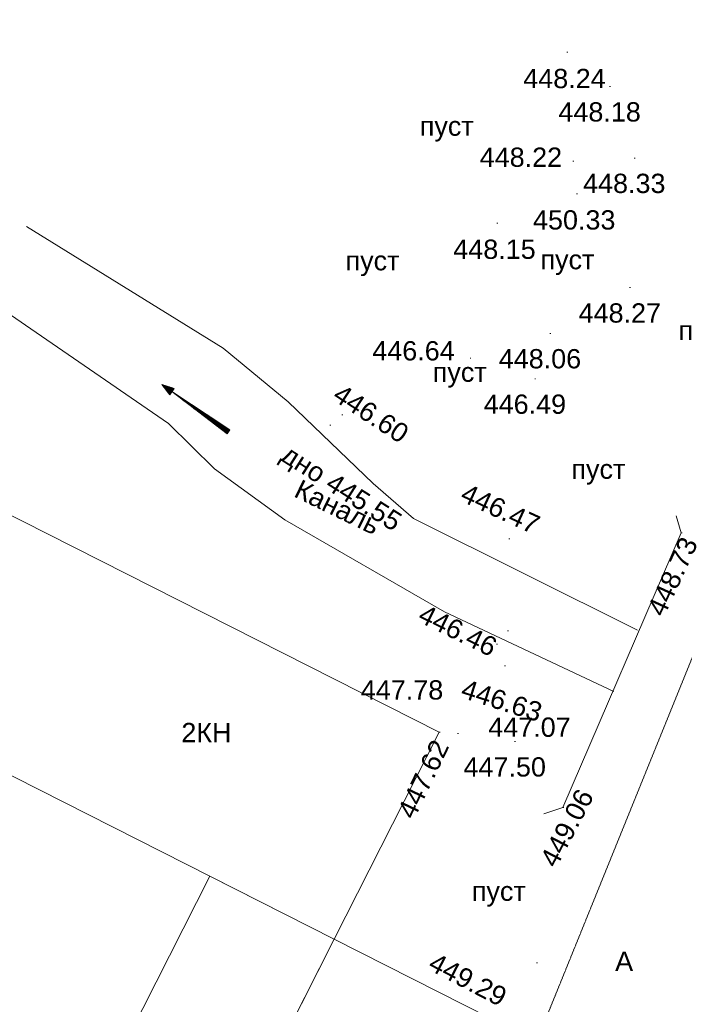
# Model space of a CAD drawing. Header units: millimetres. Extents: x 918404 to 1362154, y 4120617 to 4364104.
# Tile 120 of 256: x 991937 to 998830, y 4236314 to 4246523. Entities that reach past the tile are written whole.
import ezdxf

# ---------------------------------------------------------------- set-up
doc = ezdxf.new("R2010")
doc.units = ezdxf.units.MM
doc.header["$MEASUREMENT"] = 0
doc.linetypes.add('Д_ТРОТ_ТРУБА', pattern=[1.5, 0.75, -0.75])
for name, color, linetype, lineweight in [('(007) Здания_Ном._пера__7', 7, 'Continuous', 18), ('(008) Скульптуры_Ном._пера__7', 7, 'Continuous', 18), ('(025) Дорога_Ном._пера__7', 7, 'Continuous', 18), ('(027) Гидрография_Ном._пера__7', 7, 'Continuous', 18), ('0_Ном._пера__4', 4, 'Continuous', 18), ('0_Ном._пера__7', 7, 'Continuous', 18), ('DIMS_Ном._пера__7', 7, 'Continuous', 18), ('ВЫСОТА_Ном._пера__7', 7, 'Continuous', 18), ('ТОЧКИ_Ном._пера__5', 5, 'Continuous', 18)]:
    doc.layers.add(name, color=color, linetype=linetype, lineweight=lineweight)
doc.layers.add('DIMS', color=7, linetype='Continuous')
doc.styles.add('СГЕНЕРИР_СТИЛЬ_1', font='arial.ttf')
doc.styles.add('СГЕНЕРИР_СТИЛЬ_5', font='times.ttf')
doc.dimstyles.new('СГЕНЕРИР_СТИЛЬ__1', dxfattribs={"dimtxt": 129.999995, "dimasz": 95, "dimexe": 0.18, "dimexo": 100000, "dimgap": 0.09, "dimtad": 1, "dimdec": 0, "dimzin": 0, "dimdsep": 46, "dimtxsty": 'СГЕНЕРИР_СТИЛЬ_5', "dimblk": 'ARROWHEAD_6', "dimblk1": 'ARROWHEAD_6', "dimblk2": 'ARROWHEAD_6', "dimcen": 0.09, "dimclrd": 7, "dimclre": 7, "dimclrt": 7, "dimazin": 0, "dimtfac": 1, "dimtdec": 4, "dimtmove": 0, "dimatfit": 3, "dimfxl": 0, "dimtolj": 1, "dimtzin": 0, "dimarcsym": 0})

# ---------------------------------------------------------------- blocks, each defined once
blk = doc.blocks.new('*D1107', base_point=(295943, 4126322))
at = {"layer": 'DIMS_Ном._пера__7', "linetype": 'Continuous'}
for p, q in [((998408, 4248457), (998267, 4248447)), ((998399, 4248523), (998276, 4248381)), ((998337, 4248452), (998281, 4248501)), ((1003594, 4243892), (998337, 4248452)), ((1003655, 4243963), (1003532, 4243821)), ((1003523, 4243887), (1003664, 4243897)), ((1003650, 4243843), (1003594, 4243892))]:
    blk.add_line(p, q, dxfattribs=at)
at = {"layer": 'DIMS_Ном._пера__7', "insert": (1000862, 4246296), "char_height": 130, "attachment_point": 7, "rotation": 319.0581, "style": 'СГЕНЕРИР_СТИЛЬ_5'}
blk.add_mtext('{35м}', dxfattribs=at)
blk = doc.blocks.new('ARROWHEAD_6')
at = {"color": 0, "linetype": 'Continuous', "lineweight": 0}
for p, q in [((0, 0), (-1, 0)), ((-0.5, -0.5), (0.5, 0.5))]:
    blk.add_line(p, q, dxfattribs=at)

msp = doc.modelspace()

# ---------------------------------------------------------------- linework, layer by layer
at = {"layer": '(027) Гидрография_Ном._пера__7', "linetype": 'Continuous'}
for p, q in [((993492.8, 4242633.7), (993410, 4242741.6)), ((993410, 4242741.6), (993539.2, 4242699)), ((993516, 4242666.3), (993410, 4242741.6)), ((993513.1, 4242662.3), (993420.2, 4242728.3)), ((993518.9, 4242670.4), (993426, 4242736.4)), ((993510.2, 4242658.2), (993430.3, 4242714.9)), ((993521.8, 4242674.5), (993441.9, 4242731.2)), ((993524.7, 4242678.6), (993458.7, 4242725.5)), ((993527.6, 4242682.6), (993474.6, 4242720.3)), ((993530.5, 4242686.7), (993490.5, 4242715.1)), ((993507.3, 4242654.1), (993441.3, 4242701)), ((993504.4, 4242650), (993451.4, 4242687.7)), ((993501.5, 4242646), (993461.6, 4242674.3)), ((993498.6, 4242641.9), (993471.7, 4242661)), ((993495.7, 4242637.8), (993482.7, 4242647.1)), ((993539.2, 4242699), (993492.8, 4242633.7)), ((993533.4, 4242690.8), (993506.5, 4242709.9)), ((994103, 4242249.4), (993516, 4242666.3)), ((994117.4, 4242269.7), (993516, 4242666.3)), ((993516, 4242666.3), (994088.5, 4242229)), ((993536.3, 4242694.9), (993523.2, 4242704.1)), ((994100.1, 4242245.3), (993630.5, 4242578.9)), ((994105.9, 4242253.4), (993636.3, 4242587)), ((994108.8, 4242257.5), (993756.6, 4242507.7)), ((994097.2, 4242241.2), (993745, 4242491.4)), ((994111.7, 4242261.6), (993876.9, 4242428.4)), ((994094.3, 4242237.1), (993859.5, 4242403.9)), ((994091.4, 4242233.1), (993974, 4242316.5)), ((994114.6, 4242265.7), (993997.2, 4242349.1)), ((994088.5, 4242229), (994117.4, 4242269.7))]:
    msp.add_line(p, q, dxfattribs=at)
at = {"layer": '0_Ном._пера__4', "linetype": 'Continuous', "flags": 128}
for points in [[(998344.5, 4240192.7), (996019.9, 4241350.5), (995602.1, 4241715.3), (994722, 4242561.2), (994048.6, 4243117.6), (992008.7, 4244377.5)], [(998098.8, 4239557.4), (996341.9, 4240382.9), (994687.4, 4241335.5), (993957.7, 4241866.6), (993482, 4242336), (991452.7, 4243728.6)]]:
    msp.add_lwpolyline(points, dxfattribs=at)
at = {"layer": '0_Ном._пера__7', "linetype": 'Д_ТРОТ_ТРУБА', "flags": 128}
msp.add_lwpolyline([(1004502.2, 4253221), (1002296.8, 4248017.7), (1000970.5, 4244985.1), (996799.8, 4234699.9), (995330, 4231075.2)], dxfattribs=at)
at = {"layer": '0_Ном._пера__7', "linetype": 'Continuous', "flags": 128}
for points in [[(996286.4, 4239135.4), (995199.6, 4236988.5), (990604.5, 4239314.7), (991691.3, 4241461.6)], [(995199.6, 4236988.5), (993672.7, 4233972.3), (992380.6, 4234626.4), (993907.5, 4237642.6)], [(995199.6, 4236988.5), (991096.2, 4228882.7), (992714.2, 4228063.6), (996817.6, 4236169.4)]]:
    msp.add_lwpolyline(points, close=True, dxfattribs=at)
msp.add_lwpolyline([(997372.4, 4238288.9), (997569, 4238353.5), (998797.6, 4241201.5), (998746, 4241380)], dxfattribs=at)
at = {"layer": 'ТОЧКИ_Ном._пера__5', "linetype": 'Continuous'}
for p, q in [((997612, 4246184.8), (997622, 4246184.8)), ((998052.8, 4245829.5), (998062.8, 4245829.5)), ((998308.5, 4245088.1), (998318.5, 4245088.1)), ((997673.4, 4245056.9), (997683.4, 4245056.9)), ((997713.3, 4244718.8), (997723.3, 4244718.8)), ((996886.6, 4244414.5), (996896.6, 4244414.5)), ((998262.1, 4243744.4), (998272.1, 4243744.4)), ((997433.9, 4243269.8), (997443.9, 4243269.8)), ((996607.4, 4243015), (996617.4, 4243015)), ((997278, 4242798.7), (997288, 4242798.7)), ((995278.1, 4242426.8), (995288.1, 4242426.8)), ((995154.2, 4242317.9), (995164.2, 4242317.9)), ((998797.6, 4241201.5), (998807.6, 4241201.5)), ((997011.1, 4241140.7), (997021.1, 4241140.7)), ((996996.2, 4240185.6), (997006.2, 4240185.6)), ((996883.1, 4240048.7), (996893.1, 4240048.7)), ((996966, 4239823.8), (996976, 4239823.8)), ((996835.8, 4239404.7), (996845.8, 4239404.7)), ((996864.3, 4239233.8), (996874.3, 4239233.8)), ((996286.4, 4239135.4), (996296.4, 4239135.4)), ((996477.9, 4239122.4), (996487.9, 4239122.4)), ((997069, 4239037.5), (997079, 4239037.5)), ((997569, 4238353.5), (997579, 4238353.5)), ((997297.7, 4236742.3), (997307.7, 4236742.3))]:
    msp.add_line(p, q, dxfattribs=at)

# ---------------------------------------------------------------- texts
at = {"layer": '(007) Здания_Ном._пера__7', "linetype": 'Continuous', "insert": (993613.7, 4239031.3), "char_height": 200, "attachment_point": 7, "style": 'СГЕНЕРИР_СТИЛЬ_1'}
msp.add_mtext('{2КН}', dxfattribs=at)
at = {"layer": '(008) Скульптуры_Ном._пера__7', "linetype": 'Continuous', "char_height": 200, "attachment_point": 7, "style": 'СГЕНЕРИР_СТИЛЬ_1'}
for insert in [(996086.7, 4245258.9), (995316.8, 4243863.7), (997338.4, 4243874.7), (998770.2, 4243141.3), (996221.3, 4242707.6), (997659.3, 4241701.8), (996626.5, 4237326)]:
    msp.add_mtext('{пуст}', dxfattribs=dict(at, insert=insert))
at = {"layer": '(025) Дорога_Ном._пера__7', "linetype": 'Continuous', "insert": (998112.7, 4236660.1), "char_height": 200, "attachment_point": 7, "style": 'СГЕНЕРИР_СТИЛЬ_1'}
msp.add_mtext('{A}', dxfattribs=at)
at = {"layer": '(027) Гидрография_Ном._пера__7', "linetype": 'Continuous', "insert": (994767.3, 4241580.6), "char_height": 200, "attachment_point": 7, "rotation": 334.15962, "style": 'СГЕНЕРИР_СТИЛЬ_1'}
msp.add_mtext('{Каналь}', dxfattribs=at)
at = {"layer": 'ВЫСОТА_Ном._пера__7', "linetype": 'Continuous', "char_height": 200, "attachment_point": 4, "style": 'СГЕНЕРИР_СТИЛЬ_1'}
for s, insert in [('{448.24}', (997159.6, 4245911.7)), ('{448.18}', (997524.3, 4245565.7)), ('{448.22}', (996708.1, 4245095.7)), ('{448.33}', (997780, 4244824.3)), ('{450.33}', (997260.9, 4244445.6)), ('{448.15}', (996434.2, 4244141.4)), ('{448.27}', (997733.6, 4243480.7)), ('{446.64}', (995594.1, 4243088.4)), ('{448.06}', (996905.4, 4243006.1)), ('{446.49}', (996749.5, 4242535)), ('{447.78}', (995475.3, 4239572.2)), ('{447.07}', (996796.8, 4239185.6)), ('{447.50}', (996540.5, 4238773.7))]:
    msp.add_mtext(s, dxfattribs=dict(at, insert=insert))
for s, insert, rotation in [('{446.60}', (995223.5, 4242671.2), 326.85375), ('{дно 445.55}', (994667.6, 4242022.4), 327.62564), ('{446.47}', (996534.6, 4241628.9), 335.23283), ('{448.73}', (998529.3, 4240361.2), 65.30978), ('{446.46}', (996097.7, 4240377.9), 333.83117), ('{446.63}', (996530.1, 4239592.5), 342.32423), ('{447.62}', (995937.6, 4238262.7), 64.39525), ('{449.06}', (997413.9, 4237763.1), 62.37031), ('{449.29}', (996206.2, 4236767.3), 332.45044)]:
    msp.add_mtext(s, dxfattribs=dict(at, insert=insert, rotation=rotation))

# ---------------------------------------------------------------- dimensions: what is measured, and where the dimension line sits
at = {"layer": 'DIMS', "linetype": 'Continuous'}
dim = msp.add_linear_dim(base=(1003593.7, 4243891.8), p1=(1003777.6, 4244103.8), p2=(998521.1, 4248663.9), angle=139.05806, text='35м', dimstyle='СГЕНЕРИР_СТИЛЬ__1', dxfattribs=at)
dim.commit()
dim.dimension.update_dxf_attribs({"geometry": '*D1107', "text_midpoint": (1001025.1, 4246240.6)})

doc.saveas('drawing.dxf')
